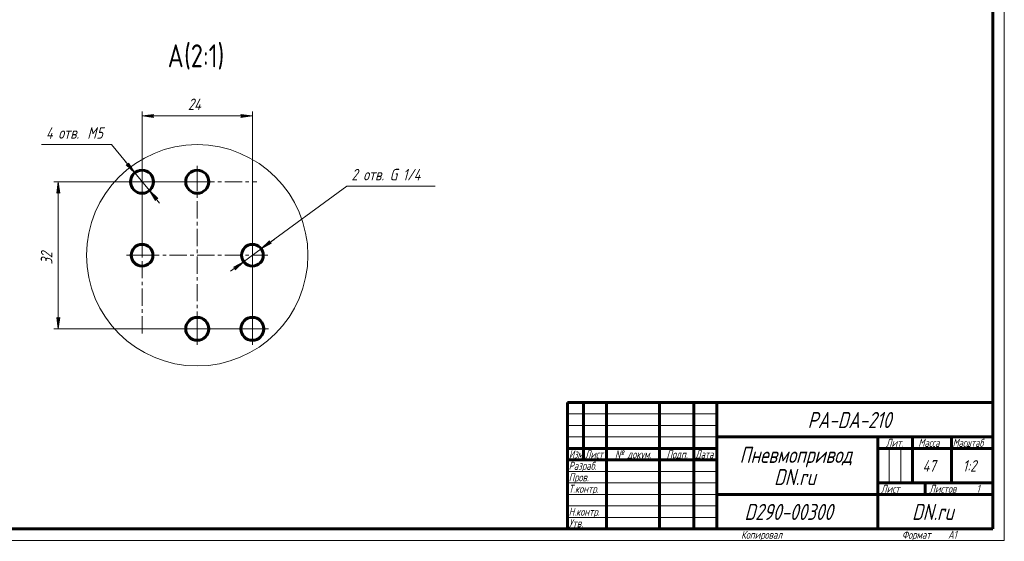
# Model space of a CAD drawing. Header units: millimetres. Extents: x 0 to 841, y 0 to 594.
# Tile 17 of 26: x 413 to 841, y 0 to 227. Entities that reach past the tile are written whole.
import ezdxf

# ---------------------------------------------------------------- set-up
doc = ezdxf.new("R2010")
doc.units = ezdxf.units.MM
for name, pattern in [('K5LT_AXLED', [12, 7.5, -1.5, 1.5, -1.5]), ('K5LT_BASIC', [0]), ('K5LT_THIN', [0]), ('K5LT_THIN_INCLUDED_TO_HATCHING', [0])]:
    doc.linetypes.add(name, pattern=pattern)
doc.layers.add('Системный слой', color=7, linetype='Continuous')
doc.layers.add('Системный слой (1)', color=7, linetype='Continuous', true_color=0x6c6c6c)
doc.styles.add('KDIMTEXTSTYLE', font='txt', dxfattribs={"width": 0.96, "oblique": 15, "height": 5})
doc.styles.add('KTEXTSTYLE', font='txt', dxfattribs={"width": 0.96, "height": 5})
doc.dimstyles.new('KDIMSTYLE (2.00)', dxfattribs={"dimtxt": 5, "dimasz": 1, "dimexe": 2, "dimexo": 0, "dimgap": 1, "dimtad": 1, "dimlfac": 0.5, "dimtxsty": 'KDIMTEXTSTYLE', "dimsah": 1, "dimcen": 0, "dimdle": 1, "dimadec": 0, "dimazin": 0, "dimtfac": 0.667, "dimtmove": 0, "dimatfit": 3, "dimfxl": 1, "dimtvp": 1, "dimtolj": 1, "dimtzin": 0, "dimarcsym": 0})

# ---------------------------------------------------------------- blocks, each defined once
blk = doc.blocks.new('U105')
at = {"layer": 'Системный слой (1)', "color": 7, "linetype": 'K5LT_THIN_INCLUDED_TO_HATCHING', "lineweight": 18}
for start, end in [(0, 180), (180, 0)]:
    blk.add_arc((489.92, 124.03), 48.15, start, end, dxfattribs=at)
blk = doc.blocks.new('T26')
at = {"layer": 'Системный слой (1)', "color": 7, "char_height": 10, "attachment_point": 1, "style": 'KTEXTSTYLE'}
for s, insert in [('\\fArial|b0|c204|p34;\\H5.0;\\W1.000;\\Q15;\\fGOST Type AU|b0|i0|c204|p34;\\Q0;\\W0.960;\\H10.00;{\\c16711680;А}', (477.09, 215.84)), ('\\fArial|b0|c204|p34;\\H5.0;\\W1.000;\\Q15;\\fGOST Type AU|b0|i0|c204|p34;\\Q0;\\W0.960;\\H10.00;{\\c16711680;(2:1)}', (484.23, 215.84))]:
    blk.add_mtext(s, dxfattribs=dict(at, insert=insert))
blk = doc.blocks.new('D17')
at = {"layer": 'Системный слой (1)'}
for points in [[(521.37, 129.47), (522.16, 129.24), (517.73, 126.82), (521.38, 130.3)], [(506.45, 117.77), (510.1, 121.25), (505.68, 118.83), (506.47, 118.59)]]:
    blk.add_hatch(color=7, dxfattribs=at).paths.add_polyline_path(points)
at = {"layer": 'Системный слой (1)', "color": 7, "linetype": 'K5LT_THIN', "lineweight": 18}
for p, q in [((517.73, 126.82), (523.39, 130.95)), ((521.38, 130.3), (517.73, 126.82)), ((517.73, 126.82), (522.16, 129.24)), ((521.37, 129.47), (521.38, 130.3)), ((522.16, 129.24), (521.37, 129.47)), ((510.1, 121.25), (517.73, 126.82)), ((510.1, 121.25), (504.45, 117.12)), ((510.1, 121.25), (505.68, 118.83)), ((506.45, 117.77), (510.1, 121.25)), ((505.68, 118.83), (506.47, 118.59)), ((506.47, 118.59), (506.45, 117.77))]:
    blk.add_line(p, q, dxfattribs=at)
blk.add_wipeout([(557.03, 155.06), (557.03, 162.44), (590.02, 162.44), (590.02, 155.06)]).dxf.layer = 'Системный слой (1)'
for p, q in [((517.73, 126.82), (555.03, 154.06)), ((555.03, 154.06), (593.39, 154.06))]:
    blk.add_line(p, q, dxfattribs=at)
at = {"layer": 'Системный слой (1)', "color": 7, "insert": (557.03, 161.64), "char_height": 5, "attachment_point": 1, "style": 'KTEXTSTYLE'}
blk.add_mtext('\\fArial|b0|c204|p34;\\H5.0;\\W1.000;\\Q15;\\fGOST Type AU|b0|i0|c204|p34;\\Q15;\\W0.960;2 отв. G 1/4', dxfattribs=at)
blk = doc.blocks.new('KDIMARROW_01')
at = {"layer": 'Системный слой'}
blk.add_hatch(color=0, dxfattribs=at).paths.add_polyline_path([(-5, -0.66), (0, 0), (-5, 0.66), (-4.5, 0)])
at = {"layer": 'Системный слой', "color": 0, "linetype": 'K5LT_THIN', "lineweight": 18}
for p, q in [((-4.5, 0), (-5, 0.66)), ((-5, 0.66), (0, 0)), ((0, 0), (-5, -0.66)), ((-5, -0.66), (-4.5, 0))]:
    blk.add_line(p, q, dxfattribs=at)
at = {"layer": 'Системный слой (1)', "color": 0, "linetype": 'K5LT_THIN', "lineweight": 18}
blk.add_line((644.22, 310.58), (643.72, 310.58), dxfattribs=at)
blk = doc.blocks.new('D18')
at = {"layer": 'Системный слой (1)'}
for points in [[(470.42, 184.65), (470.92, 185.3), (465.92, 184.65), (470.92, 183.99)], [(513.92, 184.65), (508.92, 185.3), (509.42, 184.65), (508.92, 183.99)]]:
    blk.add_hatch(color=7, dxfattribs=at).paths.add_polyline_path(points)
at = {"layer": 'Системный слой (1)', "color": 7, "linetype": 'K5LT_THIN', "lineweight": 18}
for p, q in [((465.92, 124.03), (465.92, 186.65)), ((465.92, 184.65), (470.92, 185.3)), ((470.92, 183.99), (465.92, 184.65)), ((470.92, 185.3), (470.42, 184.65)), ((470.42, 184.65), (470.92, 183.99)), ((509.42, 184.65), (508.92, 185.3)), ((508.92, 185.3), (513.92, 184.65)), ((513.92, 184.65), (508.92, 183.99)), ((508.92, 183.99), (509.42, 184.65)), ((513.92, 92.03), (513.92, 186.65))]:
    blk.add_line(p, q, dxfattribs=at)
blk.add_wipeout([(485.9, 185.65), (485.9, 193.03), (493.62, 193.03), (493.62, 185.65)]).dxf.layer = 'Системный слой (1)'
blk.add_line((465.92, 184.65), (513.92, 184.65), dxfattribs=at)
at = {"layer": 'Системный слой (1)', "color": 7, "insert": (485.9, 192.23), "char_height": 5, "attachment_point": 1, "style": 'KTEXTSTYLE'}
blk.add_mtext('\\fArial|b0|c204|p34;\\H5.0;\\W1.000;\\Q15;\\fGOST Type AU|b0|i0|c204|p34;\\Q15;\\W0.960;24', dxfattribs=at)
blk = doc.blocks.new('D19')
at = {"layer": 'Системный слой (1)'}
for points in [[(430.15, 151.03), (429.49, 156.03), (428.83, 151.03), (429.49, 151.53)], [(429.49, 92.03), (430.15, 97.03), (429.49, 96.53), (428.83, 97.03)]]:
    blk.add_hatch(color=7, dxfattribs=at).paths.add_polyline_path(points)
at = {"layer": 'Системный слой (1)', "color": 7, "linetype": 'K5LT_THIN', "lineweight": 18}
for p, q in [((489.92, 156.03), (427.49, 156.03)), ((428.83, 151.03), (429.49, 156.03)), ((429.49, 156.03), (430.15, 151.03)), ((429.49, 151.53), (428.83, 151.03)), ((430.15, 151.03), (429.49, 151.53)), ((429.49, 92.03), (428.83, 97.03)), ((428.83, 97.03), (429.49, 96.53)), ((429.49, 96.53), (430.15, 97.03)), ((430.15, 97.03), (429.49, 92.03)), ((513.92, 92.03), (427.49, 92.03))]:
    blk.add_line(p, q, dxfattribs=at)
blk.add_wipeout([(428.49, 120.08), (421.11, 120.08), (421.11, 127.67), (428.49, 127.67)]).dxf.layer = 'Системный слой (1)'
blk.add_line((429.49, 156.03), (429.49, 92.03), dxfattribs=at)
at = {"layer": 'Системный слой (1)', "color": 7, "insert": (421.9, 120.08), "char_height": 5, "attachment_point": 1, "rotation": 90, "style": 'KTEXTSTYLE'}
blk.add_mtext('\\fArial|b0|c204|p34;\\H5.0;\\W1.000;\\Q15;\\fGOST Type AU|b0|i0|c204|p34;\\Q15;\\W0.960;32', dxfattribs=at)
blk = doc.blocks.new('D20')
at = {"layer": 'Системный слой (1)'}
for points in [[(462.75, 159.9), (460.09, 164.19), (459.9, 163.38), (459.07, 163.35)], [(472.77, 148.72), (469.09, 152.17), (471.75, 147.88), (471.94, 148.69)]]:
    blk.add_hatch(color=7, dxfattribs=at).paths.add_polyline_path(points)
at = {"layer": 'Системный слой (1)', "color": 7, "linetype": 'K5LT_THIN', "lineweight": 18}
for p, q in [((462.75, 159.9), (452.69, 172.18)), ((462.75, 159.9), (458.31, 165.32)), ((459.9, 163.38), (459.07, 163.35)), ((459.07, 163.35), (462.75, 159.9)), ((460.09, 164.19), (459.9, 163.38)), ((462.75, 159.9), (460.09, 164.19)), ((469.09, 152.17), (462.75, 159.9)), ((469.09, 152.17), (471.75, 147.88)), ((472.77, 148.72), (469.09, 152.17)), ((469.09, 152.17), (473.52, 146.75)), ((471.75, 147.88), (471.94, 148.69)), ((471.94, 148.69), (472.77, 148.72))]:
    blk.add_line(p, q, dxfattribs=at)
blk.add_wipeout([(424.13, 173.18), (424.13, 180.56), (449.62, 180.56), (449.62, 173.18)]).dxf.layer = 'Системный слой (1)'
blk.add_line((452.69, 172.18), (422.13, 172.18), dxfattribs=at)
at = {"layer": 'Системный слой (1)', "color": 7, "char_height": 5, "attachment_point": 1, "style": 'KTEXTSTYLE'}
for s, insert in [('\\fArial|b0|c204|p34;\\H5.0;\\W1.000;\\Q15;\\fGOST Type AU|b0|i0|c204|p34;\\Q15;\\W0.960;4 отв. ', (424.13, 179.77)), ('\\fArial|b0|c204|p34;\\H5.0;\\W1.000;\\Q15;\\fGOST Type AU|b0|i0|c204|p34;\\Q15;\\W0.960;M', (442.12, 179.77)), ('\\fArial|b0|c204|p34;\\H5.0;\\W1.000;\\Q15;\\fGOST Type AU|b0|i0|c204|p34;\\Q15;\\W0.960;5', (446.09, 179.77))]:
    blk.add_mtext(s, dxfattribs=dict(at, insert=insert))
blk = doc.blocks.new('U106')
at = {"layer": 'Системный слой (1)', "color": 30, "linetype": 'K5LT_AXLED', "lineweight": 18, "true_color": 0xff8000}
for p, q in [((465.92, 156.03), (465.92, 163.03)), ((489.92, 156.03), (489.92, 163.03)), ((458.92, 156.03), (465.92, 156.03)), ((465.92, 124.03), (465.92, 156.03)), ((465.92, 156.03), (489.92, 156.03)), ((489.92, 156.03), (515.92, 156.03)), ((489.92, 92.03), (489.92, 156.03)), ((513.92, 124.03), (513.92, 158.03)), ((459.19, 124.03), (465.92, 124.03)), ((465.92, 90.03), (465.92, 124.03)), ((465.92, 124.03), (513.92, 124.03)), ((513.92, 124.03), (520.64, 124.03)), ((513.92, 92.03), (513.92, 124.03)), ((463.92, 92.03), (489.92, 92.03)), ((489.92, 85.03), (489.92, 92.03)), ((489.92, 92.03), (513.92, 92.03)), ((513.92, 85.03), (513.92, 92.03)), ((513.92, 92.03), (520.92, 92.03))]:
    blk.add_line(p, q, dxfattribs=at)
blk = doc.blocks.new('U107')
at = {"color": 7, "linetype": 'K5LT_THIN', "lineweight": 18}
for p, q in [((841, 594), (841, 0)), ((651, 55), (716, 55)), ((651, 50), (716, 50)), ((651, 45), (716, 45)), ((790.96, 25), (790.96, 40)), ((795.98, 25), (795.98, 40)), ((651, 30), (716, 30)), ((651, 25), (716, 25)), ((651, 20), (716, 20)), ((651, 15), (716, 15)), ((651, 10), (716, 10)), ((841, 0), (0, 0))]:
    blk.add_line(p, q, dxfattribs=at)
at = {"color": 150, "linetype": 'K5LT_BASIC', "lineweight": 60, "true_color": 0x0080ff}
for p, q in [((836, 589), (836, 5)), ((651, 60), (836, 60)), ((651, 5), (651, 60)), ((658, 35), (658, 60)), ((668, 5), (668, 60)), ((691, 5), (691, 60)), ((706, 5), (706, 60)), ((716, 5), (716, 60)), ((716, 45), (836, 45)), ((786, 5), (786, 45)), ((801, 25), (801, 45)), ((818, 25), (818, 45)), ((651, 40), (716, 40)), ((786, 40), (801, 40)), ((801, 40), (836, 40)), ((651, 35), (716, 35)), ((786, 25), (836, 25)), ((806.57, 20), (806.57, 25)), ((716, 20), (786, 20)), ((786, 20), (836, 20)), ((836, 5), (20, 5))]:
    blk.add_line(p, q, dxfattribs=at)
at = {"color": 7, "attachment_point": 1, "style": 'KTEXTSTYLE'}
for s, insert, char_height in [('\\fArial|b0|c204|p34;\\H5.0;\\W1.000;\\Q15;\\fGOST Type AU|b0|i0|c204|p34;\\Q15;\\W0.960;\\H7.00;PA-DA-210', (755.46, 55.86), 7), ('\\fArial|b0|c204|p34;\\H5.0;\\W1.000;\\Q15;\\fGOST Type AU|b0|i0|c204|p34;\\Q15;\\W0.960;\\H3.50;Лит.', (789.47, 44.18), 3.5), ('\\fArial|b0|c204|p34;\\H5.0;\\W1.000;\\Q15;\\fGOST Type AU|b0|i0|c204|p34;\\Q15;\\W0.960;\\H3.50;Масса', (803.58, 44.18), 3.5), ('\\fArial|b0|c204|p34;\\H5.0;\\W1.000;\\Q15;\\fGOST Type AU|b0|i0|c204|p34;\\Q15;\\W0.926;\\H3.50;Масштаб', (818.52, 44.18), 3.5), ('\\fArial|b0|c204|p34;\\H5.0;\\W1.000;\\Q15;\\fGOST Type AU|b0|i0|c204|p34;\\Q15;\\W0.786;\\H3.50;Изм.', (651.62, 39.18), 3.5), ('\\fArial|b0|c204|p34;\\H5.0;\\W1.000;\\Q15;\\fGOST Type AU|b0|i0|c204|p34;\\Q15;\\W0.800;\\H3.50;Лист', (658.61, 39.18), 3.5), ('\\fArial|b0|c204|p34;\\H5.0;\\W1.000;\\Q15;\\fGOST Type AU|b0|i0|c204|p34;\\Q15;\\W0.960;\\H3.50;№ докум.', (671.63, 39.18), 3.5), ('\\fArial|b0|c204|p34;\\H5.0;\\W1.000;\\Q15;\\fGOST Type AU|b0|i0|c204|p34;\\Q15;\\W0.960;\\H3.50;Подп.', (694.1, 39.18), 3.5), ('\\fArial|b0|c204|p34;\\H5.0;\\W1.000;\\Q15;\\fGOST Type AU|b0|i0|c204|p34;\\Q15;\\W0.800;\\H3.50;Дата', (706.61, 39.18), 3.5), ('\\fArial|b0|c204|p34;\\H5.0;\\W1.000;\\Q15;\\fGOST Type AU|b0|i0|c204|p34;\\Q15;\\W0.960;\\H7.00;Пневмопривод', (725.83, 40.69), 7), ('\\fArial|b0|c204|p34;\\H5.0;\\W1.000;\\Q15;\\fGOST Type AU|b0|i0|c204|p34;\\Q15;\\W0.960;\\H3.50;Разраб.', (651.5, 34.18), 3.5), ('\\fArial|b0|c204|p34;\\H5.0;\\W1.000;\\Q15;\\fGOST Type AU|b0|i0|c204|p34;\\Q15;\\W0.960;47', (805.48, 34.9), 5), ('\\fArial|b0|c204|p34;\\H5.0;\\W1.000;\\Q15;\\fGOST Type AU|b0|i0|c204|p34;\\Q15;\\W0.960;{\\c16711680;1:2}', (822.92, 34.9), 5), ('\\fArial|b0|c204|p34;\\H5.0;\\W1.000;\\Q15;\\fGOST Type AU|b0|i0|c204|p34;\\Q15;\\W0.960;\\H7.00;DN.ru', (740.84, 31.02), 7), ('\\fArial|b0|c204|p34;\\H5.0;\\W1.000;\\Q15;\\fGOST Type AU|b0|i0|c204|p34;\\Q15;\\W0.960;\\H3.50;Пров.', (651.5, 29.18), 3.5), ('\\fArial|b0|c204|p34;\\H5.0;\\W1.000;\\Q15;\\fGOST Type AU|b0|i0|c204|p34;\\Q15;\\W0.960;\\H3.50;Т.контр.', (651.5, 24.18), 3.5), ('\\fArial|b0|c204|p34;\\H5.0;\\W1.000;\\Q15;\\fGOST Type AU|b0|i0|c204|p34;\\Q15;\\W0.960;\\H3.50;Лист', (787.32, 24.18), 3.5), ('\\fArial|b0|c204|p34;\\H5.0;\\W1.000;\\Q15;\\fGOST Type AU|b0|i0|c204|p34;\\Q15;\\W0.960;\\H3.50;Листов', (808.36, 24.18), 3.5), ('\\fArial|b0|c204|p34;\\H5.0;\\W1.000;\\Q15;\\fGOST Type AU|b0|i0|c204|p34;\\Q15;\\W0.960;\\H3.50;1', (828.91, 24.18), 3.5), ('\\fArial|b0|c204|p34;\\H5.0;\\W1.000;\\Q15;\\fGOST Type AU|b0|i0|c204|p34;\\Q15;\\W0.960;\\H3.50;Н.контр.', (651.5, 14.18), 3.5), ('\\fArial|b0|c204|p34;\\H5.0;\\W1.000;\\Q15;\\fGOST Type AU|b0|i0|c204|p34;\\Q15;\\W0.960;\\H7.00;D290-00300', (727.96, 15.86), 7), ('\\fArial|b0|c204|p34;\\H5.0;\\W1.000;\\Q15;\\fGOST Type AU|b0|i0|c204|p34;\\Q15;\\W0.960;\\H7.00;DN.ru', (800.84, 15.86), 7), ('\\fArial|b0|c204|p34;\\H5.0;\\W1.000;\\Q15;\\fGOST Type AU|b0|i0|c204|p34;\\Q15;\\W0.960;\\H3.50;Утв.', (651.5, 9.18), 3.5), ('\\fArial|b0|c204|p34;\\H5.0;\\W1.000;\\Q15;\\fGOST Type AU|b0|i0|c204|p34;\\Q15;\\W0.960;\\H3.50;Копировал', (726.5, 4.18), 3.5), ('\\fArial|b0|c204|p34;\\H5.0;\\W1.000;\\Q15;\\fGOST Type AU|b0|i0|c204|p34;\\Q15;\\W0.960;\\H3.50;Формат', (796.5, 4.18), 3.5), ('\\fArial|b0|c204|p34;\\H5.0;\\W1.000;\\Q15;\\fGOST Type AU|b0|i0|c204|p34;\\Q15;\\W0.960;\\H3.50;A1', (816.5, 4.18), 3.5)]:
    blk.add_mtext(s, dxfattribs=dict(at, insert=insert, char_height=char_height))

msp = doc.modelspace()

# ---------------------------------------------------------------- linework, layer by layer
at = {"layer": 'Системный слой (1)', "color": 150, "linetype": 'K5LT_BASIC', "lineweight": 60, "true_color": 0x0080ff}
for centre, radius in [((465.9185, 156.0344), 5), ((489.9185, 156.0344), 5), ((465.9185, 124.0344), 4.7236), ((513.9185, 124.0344), 4.7236), ((489.9185, 92.0344), 5), ((513.9185, 92.0344), 5)]:
    msp.add_circle(centre, radius, dxfattribs=at)

# ---------------------------------------------------------------- block references
at = {"layer": 'Системный слой (1)'}
for name in ['T26', 'U105']:
    msp.add_blockref(name, (0, 0), dxfattribs=at)

# ---------------------------------------------------------------- next in the draw order: dimensions: what is measured, and where the dimension line sits
at = {"layer": 'Системный слой (1)', "color": 7}
dim = msp.add_diameter_dim_2p(p1=(512.0111, 122.6416), p2=(515.8259, 125.4272), text='\\fGOST Type AU|b0|c204|p34;\\H5.0;\\W0.960;\\Q15;\\fGOST Type AU|b0|i0|c204|p34;\\Q15;2 отв. \\fGOST Type AU|b0|c204|p34;\\H5.0;\\W0.960;\\Q15;\\fGOST Type AU|b0|c204|p34;\\H5.0;\\W0.960;\\Q15;\\fGOST Type AU|b0|i0|c204|p34;\\Q15;G 1/4', dimstyle='KDIMSTYLE (2.00)', override={"dimtih": 1, "dimtoh": 1, "dimblk1": 'KDIMARROW_01', "dimblk2": 'KDIMARROW_01', "dimclrt": 7, "dimtmove": 1, "dimatfit": 2, "dimtolj": 1}, dxfattribs=at)
dim.commit()
dim.dimension.update_dxf_attribs({"geometry": 'D17', "text_midpoint": (557.0297, 154.0553), "dimtype": 163})

# ---------------------------------------------------------------- next in the draw order: dimensions: what is measured, and where the dimension line sits
dim = msp.add_linear_dim(base=(465.9185, 184.6456), p1=(513.9185, 92.0344), p2=(465.9185, 124.0344), dimstyle='KDIMSTYLE (2.00)', override={"dimexo": 0, "dimpost": '\\fGOST Type AU|b0|c204|p34;\\H5.0;\\W0.960;\\Q15;<>', "dimblk1": 'KDIMARROW_01', "dimblk2": 'KDIMARROW_01', "dimse1": 0, "dimse2": 0, "dimclrt": 7, "dimtol": 1, "dimtp": 0, "dimtm": 0, "dimtdec": 5, "dimtolj": 1}, dxfattribs=at)
dim.commit()
dim.dimension.update_dxf_attribs({"geometry": 'D18', "text_midpoint": (489.9185, 184.6456), "dimtype": 160})

# ---------------------------------------------------------------- next in the draw order: dimensions: what is measured, and where the dimension line sits
dim = msp.add_linear_dim(base=(429.487, 156.0344), p1=(513.9185, 92.0344), p2=(489.9185, 156.0344), angle=90, dimstyle='KDIMSTYLE (2.00)', override={"dimexo": 0, "dimpost": '\\fGOST Type AU|b0|c204|p34;\\H5.0;\\W0.960;\\Q15;<>', "dimblk1": 'KDIMARROW_01', "dimblk2": 'KDIMARROW_01', "dimse1": 0, "dimse2": 0, "dimclrt": 7, "dimtol": 1, "dimtp": 0, "dimtm": 0, "dimtdec": 5, "dimtolj": 1}, dxfattribs=at)
dim.commit()
dim.dimension.update_dxf_attribs({"geometry": 'D19', "text_midpoint": (429.487, 124.0344), "dimtype": 160})

# ---------------------------------------------------------------- next in the draw order: dimensions: what is measured, and where the dimension line sits
dim = msp.add_diameter_dim_2p(p1=(467.5031, 154.1008), p2=(464.3339, 157.9681), dimstyle='KDIMSTYLE (2.00)', override={"dimtih": 1, "dimtoh": 1, "dimpost": '\\fGOST Type AU|b0|c204|p34;\\H5.0;\\W0.960;\\Q15;\\fGOST Type AU|b0|i0|c204|p34;\\Q15;4 отв. \\fGOST Type AU|b0|c204|p34;\\H5.0;\\W0.960;\\Q15;М<>', "dimblk1": 'KDIMARROW_01', "dimblk2": 'KDIMARROW_01', "dimclrt": 7, "dimtol": 1, "dimtp": 0, "dimtm": 0, "dimtdec": 5, "dimtmove": 1, "dimatfit": 2, "dimtolj": 1}, dxfattribs=at)
dim.commit()
dim.dimension.update_dxf_attribs({"geometry": 'D20', "text_midpoint": (450.6859, 172.1817), "dimtype": 163})

# ---------------------------------------------------------------- next in the draw order: block references
msp.add_blockref('U107', (0, 0))
at = {"layer": 'Системный слой (1)'}
msp.add_blockref('U106', (0, 0), dxfattribs=at)

doc.saveas('drawing.dxf')
